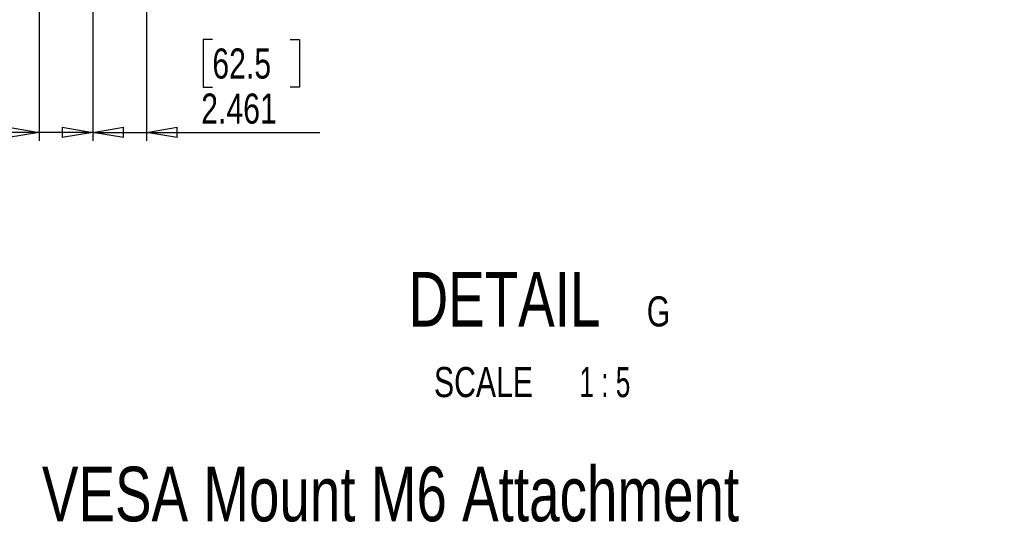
# Model space of a CAD drawing. Header units: inches. Extents: x 0.3 to 33.8, y 0.2 to 21.7.
# Tile 60 of 90: x 24.8 to 29.3, y 6.7 to 9. Entities that reach past the tile are written whole.
import ezdxf

# ---------------------------------------------------------------- set-up
doc = ezdxf.new("R2010")
doc.units = ezdxf.units.IN
doc.header["$MEASUREMENT"] = 0
doc.layers.add('BORDERS', color=7, linetype='Continuous')
doc.styles.add('SLDTEXTSTYLE0', font='TXT', dxfattribs={"width": 0.75})
doc.styles.add('SLDTEXTSTYLE11', font='TXT', dxfattribs={"width": 0.65})
doc.dimstyles.new('SLDDIMSTYLE3', dxfattribs={"dimtxt": 0.137795, "dimasz": 0.14, "dimexe": 0, "dimexo": 0.0625, "dimgap": 0.034449, "dimtad": 1, "dimdec": 3, "dimlfac": 10, "dimrnd": 1e-09, "dimzin": 12, "dimdsep": 46, "dimtxsty": 'SLDTEXTSTYLE0', "dimblk1": 'CLOSED', "dimblk2": 'CLOSED', "dimsah": 1, "dimcen": 0.09, "dimadec": 0, "dimazin": 3, "dimtfac": 1, "dimtdec": 3, "dimtmove": 0, "dimatfit": 0, "dimldrblk": 'CLOSED', "dimfxl": 0, "dimfrac": 2, "dimtolj": 1, "dimtzin": 12, "dimarcsym": 0})

# ---------------------------------------------------------------- blocks, each defined once
blk = doc.blocks.new('_Closed')
at = {"color": 0, "linetype": 'ByBlock', "lineweight": -2}
for p, q in [((-1, 0.166667), (0, 0)), ((-1, 0.166667), (-1, -0.166667)), ((0, 0), (-1, -0.166667)), ((0, 0), (-1, 0))]:
    blk.add_line(p, q, dxfattribs=at)
blk = doc.blocks.new('_D_8')
at = {"layer": 'BORDERS'}
for p, q in [((24.839, 9.8365), (24.839, 8.4765)), ((25.0851, 9.7575), (25.0851, 8.4765)), ((24.1461, 8.9408), (24.1041, 8.9408)), ((24.1041, 8.9408), (24.1041, 8.722)), ((24.5024, 8.9408), (24.5444, 8.9408)), ((24.5444, 8.9408), (24.5444, 8.722)), ((24.1041, 8.722), (24.1461, 8.722)), ((24.5444, 8.722), (24.5024, 8.722)), ((24.839, 8.5159), (24.0112, 8.5159)), ((25.0851, 8.5159), (24.839, 8.5159)), ((25.0851, 8.5159), (25.3351, 8.5159))]:
    blk.add_line(p, q, dxfattribs=at)
at = {"layer": 'BORDERS', "xscale": 0.14, "yscale": 0.14}
blk.add_blockref('_Closed', (24.839, 8.5159, -0.194), dxfattribs=at)
at = {"layer": 'BORDERS', "xscale": 0.14, "yscale": 0.14, "rotation": 180.0000000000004}
blk.add_blockref('_Closed', (25.0851, 8.5159, -0.194), dxfattribs=at)
at = {"layer": 'BORDERS', "char_height": 0.1378, "attachment_point": 1, "style": 'SLDTEXTSTYLE0'}
for s, insert in [('62.5', (24.1461, 8.8997)), ('2.461', (24.0952, 8.6935))]:
    blk.add_mtext(s, dxfattribs=dict(at, insert=insert))
blk = doc.blocks.new('_D_9')
at = {"layer": 'BORDERS'}
for p, q in [((25.3311, 9.8365), (25.3311, 8.4765)), ((25.0851, 9.7575), (25.0851, 8.4765)), ((25.6321, 8.9408), (25.5902, 8.9408)), ((25.5902, 8.9408), (25.5902, 8.722)), ((25.9885, 8.9408), (26.0305, 8.9408)), ((26.0305, 8.9408), (26.0305, 8.722)), ((25.5902, 8.722), (25.6321, 8.722)), ((26.0305, 8.722), (25.9885, 8.722)), ((25.0851, 8.5159), (24.8351, 8.5159)), ((25.0851, 8.5159), (25.3311, 8.5159)), ((25.3311, 8.5159), (26.1234, 8.5159))]:
    blk.add_line(p, q, dxfattribs=at)
at = {"layer": 'BORDERS', "xscale": 0.14, "yscale": 0.14}
blk.add_blockref('_Closed', (25.0851, 8.5159, -0.194), dxfattribs=at)
at = {"layer": 'BORDERS', "xscale": 0.14, "yscale": 0.14, "rotation": 180.0000000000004}
blk.add_blockref('_Closed', (25.3311, 8.5159, -0.194), dxfattribs=at)
at = {"layer": 'BORDERS', "char_height": 0.1378, "attachment_point": 1, "style": 'SLDTEXTSTYLE0'}
for s, insert in [('62.5', (25.6321, 8.8997)), ('2.461', (25.5812, 8.6935))]:
    blk.add_mtext(s, dxfattribs=dict(at, insert=insert))
blk = doc.blocks.new('SW_NOTE_0_15')
at = {"layer": 'BORDERS', "color": 0, "attachment_point": 2}
for s, insert, char_height, style in [('DETAIL', (0.5117, 0.3223), 0.25, 'SLDTEXTSTYLE0'), ('G', (1.2165, 0.2105), 0.1378, 'SLDTEXTSTYLE0'), ('SCALE', (0.4154, -0.1128), 0.1378, 'SLDTEXTSTYLE0'), ('1 : 5', (0.9709, -0.1128), 0.1378, 'SLDTEXTSTYLE11')]:
    blk.add_mtext(s, dxfattribs=dict(at, insert=insert, char_height=char_height, style=style))

msp = doc.modelspace()

# ---------------------------------------------------------------- block references
at = {"layer": 'BORDERS'}
msp.add_blockref('SW_NOTE_0_15', (26.45765, 7.55519), dxfattribs=at)

# ---------------------------------------------------------------- texts
at = {"layer": 'BORDERS', "insert": (24.85213, 6.98632), "char_height": 0.25, "attachment_point": 1, "style": 'SLDTEXTSTYLE0'}
msp.add_mtext('VESA Mount M6 Attachment', dxfattribs=at)

# ---------------------------------------------------------------- dimensions: what is measured, and where the dimension line sits
at = {"layer": 'BORDERS'}
for base, p2, picture, middle in [((24.839, 8.51587), (24.839, 9.87587), '_D_8', (24.32424, 8.51587)), ((25.33113, 8.51587), (25.33113, 9.87587), '_D_9', (25.81032, 8.51587))]:
    dim = msp.add_linear_dim(base=base, p1=(25.08507, 9.79689), p2=p2, dimstyle='SLDDIMSTYLE3', dxfattribs=at)
    dim.commit()
    dim.dimension.update_dxf_attribs({"geometry": picture, "text_midpoint": middle, "dimtype": 160})

doc.saveas('drawing.dxf')
